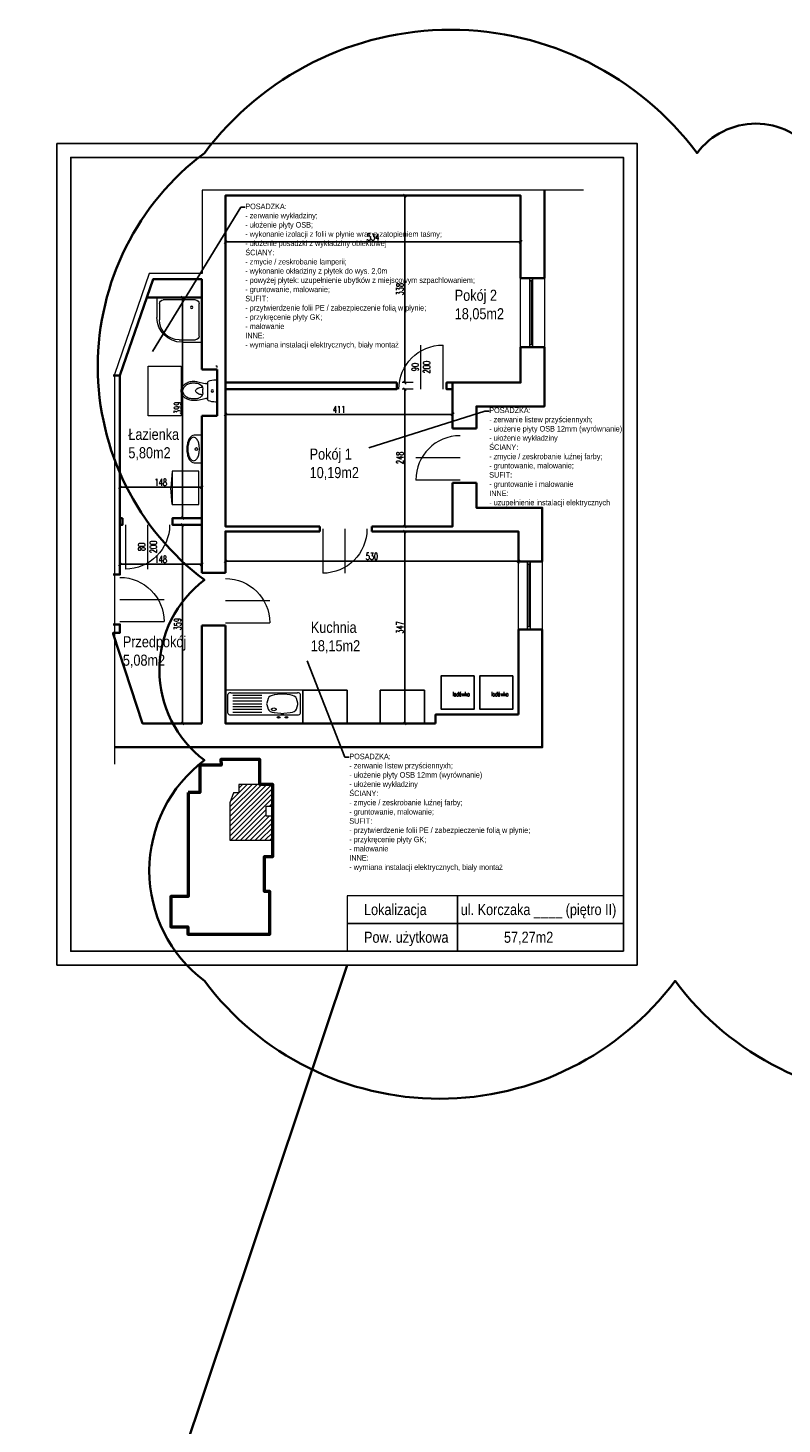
# Model space of a CAD drawing. Extents: x 33706 to 249013, y -74890 to 17912.
# Tile 6 of 175: x 58919 to 60283, y -19683 to -17159. Entities that reach past the tile are written whole.
import ezdxf
from ezdxf import colors
from ezdxf.entities.mleader import LeaderData, LeaderLine
from ezdxf.lldxf.tags import DXFTag
from ezdxf.math import Vec2, Vec3

# ---------------------------------------------------------------- set-up
doc = ezdxf.new("R2010")
doc.units = 0
doc.header["$MEASUREMENT"] = 0
doc.layers.add('__LT_konstrukcja', color=12, linetype='Continuous')
for name, color, linetype, lineweight in [('_konstrukcja', 96, 'Continuous', 20), ('_stolarka', 1, 'Continuous', 13), ('A-ARM', 1, 'Continuous', 15), ('A-MEB', 150, 'Continuous', 15), ('RAMKA', 13, 'Continuous', 25), ('wymiar', 3, 'Continuous', 13), ('ściany', 1, 'Continuous', 30)]:
    doc.layers.add(name, color=color, linetype=linetype, lineweight=lineweight)
doc.layers.add('Budynki', color=7, linetype='Continuous', lineweight=0, true_color=0x0a0909)
doc.styles.add('Arial narrow', font='ARIALN.TTF')
doc.styles.add('SIMPLEX', font='SIMPLEX.shx', dxfattribs={"width": 0.6})
doc.styles.get("Standard").update_dxf_attribs({"font": 'ARIALN.TTF'})
tags = doc.linetypes.add('HIDDEN', pattern=[0.375, 0.25, -0.125]).pattern_tags.tags
tags[6:7] = [DXFTag(74, 4), DXFTag(75, 0), DXFTag(340, '0'), DXFTag(46, 1.0), DXFTag(50, 0.0), DXFTag(44, 0.0), DXFTag(45, 0.0)]
tags[4:5] = [DXFTag(74, 4), DXFTag(75, 0), DXFTag(340, '0'), DXFTag(46, 1.0), DXFTag(50, 0.0), DXFTag(44, 0.0), DXFTag(45, 0.0)]
doc.dimstyles.new('1-50 cm', dxfattribs={"dimscale": 0.5, "dimtxt": 25, "dimasz": 10, "dimexe": 10, "dimexo": 25, "dimgap": 5, "dimtad": 1, "dimdec": 0, "dimdsep": 46, "dimtxsty": 'SIMPLEX', "dimblk": 'OBLIQUE', "dimcen": 0, "dimadec": 1, "dimazin": 0, "dimtfac": 0.028571, "dimtdec": 1, "dimtix": 1, "dimtmove": 1, "dimatfit": 2, "dimldrblk": 'DOT', "dimfxl": 30, "dimfxlon": 1, "dimtolj": 1, "dimlwe": -1, "dimarcsym": 0})

# ---------------------------------------------------------------- blocks, each defined once
blk = doc.blocks.new('dr100_uniwersalne')
at = {"layer": '_stolarka', "color": 0, "linetype": 'ByBlock', "ltscale": 50}
blk.add_line((50, 0), (50, 100), dxfattribs=at)
blk.add_lwpolyline([(0, 0), (0, 100)], dxfattribs=at)
blk.add_arc((0, 0), 100, 0, 90, dxfattribs=at)
blk = doc.blocks.new('_OBLIQUE')
at = {"color": 0, "linetype": 'ByBlock', "lineweight": -2}
for p, q in [((-0.5, -0.5), (0.5, 0.5)), ((0, 0), (0, 0))]:
    blk.add_line(p, q, dxfattribs=at)
blk = doc.blocks.new('*D10653')
at = {"layer": 'DEFPOINTS', "color": 0, "lineweight": 35, "ltscale": 50}
for p in [(59600.7, -18069.5), (59806.3, -18069.5), (59656.3, -18416.5)]:
    blk.add_point(p, dxfattribs=at)
at = {"layer": 'wymiar', "color": 0, "ltscale": 50}
for p, q in [((59615.7, -18069.5), (59595.7, -18069.5)), ((59615.7, -18416.5), (59595.7, -18416.5))]:
    blk.add_line(p, q, dxfattribs=at)
at = {"layer": 'wymiar', "color": 0, "lineweight": -2, "ltscale": 50}
blk.add_line((59600.7, -18416.5), (59600.7, -18069.5), dxfattribs=at)
at = {"layer": 'wymiar', "color": 0, "lineweight": -2, "ltscale": 50, "xscale": 5, "yscale": 5, "zscale": 5}
for p, rotation in [((59600.7, -18069.5), 90), ((59600.7, -18416.5), 270)]:
    blk.add_blockref('_OBLIQUE', p, dxfattribs=dict(at, rotation=rotation))
at = {"layer": 'wymiar', "color": 0, "lineweight": 18, "ltscale": 50, "insert": (59591.9, -18243), "char_height": 12.5, "attachment_point": 5, "rotation": 90, "style": 'SIMPLEX'}
blk.add_mtext('\\A1;347', dxfattribs=at)
blk = doc.blocks.new('_Dot')
at = {"color": 0, "lineweight": -2}
blk.add_line((-0.5, 0), (-1, 0), dxfattribs=at)
at = {"color": 0, "const_width": 0.5}
blk.add_lwpolyline([(-0.25, 0, 1), (0.25, 0, 1)], format="xyb", close=True, dxfattribs=at)
blk = doc.blocks.new('*D10652')
at = {"layer": 'DEFPOINTS', "color": 0, "lineweight": 35, "ltscale": 50}
for p in [(59600.7, -17812.5), (59687.3, -17812.5), (59687.3, -18060.5)]:
    blk.add_point(p, dxfattribs=at)
at = {"layer": 'wymiar', "color": 0, "ltscale": 50}
for p, q in [((59615.7, -17812.5), (59595.7, -17812.5)), ((59615.7, -18060.5), (59595.7, -18060.5))]:
    blk.add_line(p, q, dxfattribs=at)
at = {"layer": 'wymiar', "color": 0, "lineweight": -2, "ltscale": 50}
blk.add_line((59600.7, -18060.5), (59600.7, -17812.5), dxfattribs=at)
at = {"layer": 'wymiar', "color": 0, "lineweight": -2, "ltscale": 50, "xscale": 5, "yscale": 5, "zscale": 5}
for p, rotation in [((59600.7, -17812.5), 90), ((59600.7, -18060.5), 270)]:
    blk.add_blockref('_OBLIQUE', p, dxfattribs=dict(at, rotation=rotation))
at = {"layer": 'wymiar', "color": 0, "lineweight": 18, "ltscale": 50, "insert": (59591.9, -17936.5), "char_height": 12.5, "attachment_point": 5, "rotation": 90, "style": 'SIMPLEX'}
blk.add_mtext('\\A1;248', dxfattribs=at)
blk = doc.blocks.new('*D10651')
at = {"layer": 'DEFPOINTS', "color": 0, "lineweight": 35, "ltscale": 50}
for p in [(59600.7, -17462.5), (59810.3, -17462.5), (59810.3, -17800.5)]:
    blk.add_point(p, dxfattribs=at)
at = {"layer": 'wymiar', "color": 0, "ltscale": 50}
for p, q in [((59615.7, -17462.5), (59595.7, -17462.5)), ((59615.7, -17800.5), (59595.7, -17800.5))]:
    blk.add_line(p, q, dxfattribs=at)
at = {"layer": 'wymiar', "color": 0, "lineweight": -2, "ltscale": 50}
blk.add_line((59600.7, -17800.5), (59600.7, -17462.5), dxfattribs=at)
at = {"layer": 'wymiar', "color": 0, "lineweight": -2, "ltscale": 50, "xscale": 5, "yscale": 5, "zscale": 5}
for p, rotation in [((59600.7, -17462.5), 90), ((59600.7, -17800.5), 270)]:
    blk.add_blockref('_OBLIQUE', p, dxfattribs=dict(at, rotation=rotation))
at = {"layer": 'wymiar', "color": 0, "lineweight": 18, "ltscale": 50, "insert": (59591.9, -17631.5), "char_height": 12.5, "attachment_point": 5, "rotation": 90, "style": 'SIMPLEX'}
blk.add_mtext('\\A1;338', dxfattribs=at)
blk = doc.blocks.new('*D10650')
at = {"layer": 'DEFPOINTS', "color": 0, "lineweight": 35, "ltscale": 50}
for p in [(59276.3, -17546.3), (59276.3, -17800.5), (59810.3, -17800.5)]:
    blk.add_point(p, dxfattribs=at)
at = {"layer": 'wymiar', "color": 0, "ltscale": 50}
for p, q in [((59276.3, -17561.3), (59276.3, -17541.3)), ((59810.3, -17561.3), (59810.3, -17541.3))]:
    blk.add_line(p, q, dxfattribs=at)
at = {"layer": 'wymiar', "color": 0, "lineweight": -2, "ltscale": 50}
blk.add_line((59810.3, -17546.3), (59276.3, -17546.3), dxfattribs=at)
at = {"layer": 'wymiar', "color": 0, "lineweight": -2, "ltscale": 50, "xscale": 5, "yscale": 5, "zscale": 5, "rotation": 180}
blk.add_blockref('_OBLIQUE', (59276.3, -17546.3), dxfattribs=at)
at = {"layer": 'wymiar', "color": 0, "lineweight": -2, "ltscale": 50, "xscale": 5, "yscale": 5, "zscale": 5}
blk.add_blockref('_OBLIQUE', (59810.3, -17546.3), dxfattribs=at)
at = {"layer": 'wymiar', "color": 0, "lineweight": 18, "ltscale": 50, "insert": (59543.3, -17537.5), "char_height": 12.5, "attachment_point": 5, "style": 'SIMPLEX'}
blk.add_mtext('\\A1;534', dxfattribs=at)
blk = doc.blocks.new('*D10649')
at = {"layer": 'DEFPOINTS', "color": 0, "lineweight": 35, "ltscale": 50}
for p in [(59276.3, -17812.5), (59687.3, -17812.5), (59276.3, -17857.8)]:
    blk.add_point(p, dxfattribs=at)
at = {"layer": 'wymiar', "color": 0, "ltscale": 50}
for p, q in [((59276.3, -17842.8), (59276.3, -17862.8)), ((59687.3, -17842.8), (59687.3, -17862.8))]:
    blk.add_line(p, q, dxfattribs=at)
at = {"layer": 'wymiar', "color": 0, "lineweight": -2, "ltscale": 50}
blk.add_line((59687.3, -17857.8), (59276.3, -17857.8), dxfattribs=at)
at = {"layer": 'wymiar', "color": 0, "lineweight": -2, "ltscale": 50, "xscale": 5, "yscale": 5, "zscale": 5, "rotation": 180}
blk.add_blockref('_OBLIQUE', (59276.3, -17857.8), dxfattribs=at)
at = {"layer": 'wymiar', "color": 0, "lineweight": -2, "ltscale": 50, "xscale": 5, "yscale": 5, "zscale": 5}
blk.add_blockref('_OBLIQUE', (59687.3, -17857.8), dxfattribs=at)
at = {"layer": 'wymiar', "color": 0, "lineweight": 18, "ltscale": 50, "insert": (59481.8, -17849), "char_height": 12.5, "attachment_point": 5, "style": 'SIMPLEX'}
blk.add_mtext('\\A1;411', dxfattribs=at)
blk = doc.blocks.new('*D10648')
at = {"layer": 'DEFPOINTS', "color": 0, "lineweight": 35, "ltscale": 50}
for p in [(59276.3, -18069.5), (59806.3, -18069.5), (59276.3, -18123.1)]:
    blk.add_point(p, dxfattribs=at)
at = {"layer": 'wymiar', "color": 0, "ltscale": 50}
for p, q in [((59276.3, -18108.1), (59276.3, -18128.1)), ((59806.3, -18108.1), (59806.3, -18128.1))]:
    blk.add_line(p, q, dxfattribs=at)
at = {"layer": 'wymiar', "color": 0, "lineweight": -2, "ltscale": 50}
blk.add_line((59806.3, -18123.1), (59276.3, -18123.1), dxfattribs=at)
at = {"layer": 'wymiar', "color": 0, "lineweight": -2, "ltscale": 50, "xscale": 5, "yscale": 5, "zscale": 5, "rotation": 180}
blk.add_blockref('_OBLIQUE', (59276.3, -18123.1), dxfattribs=at)
at = {"layer": 'wymiar', "color": 0, "lineweight": -2, "ltscale": 50, "xscale": 5, "yscale": 5, "zscale": 5}
blk.add_blockref('_OBLIQUE', (59806.3, -18123.1), dxfattribs=at)
at = {"layer": 'wymiar', "color": 0, "lineweight": 18, "ltscale": 50, "insert": (59541.3, -18114.4), "char_height": 12.5, "attachment_point": 5, "style": 'SIMPLEX'}
blk.add_mtext('\\A1;530', dxfattribs=at)
blk = doc.blocks.new('*D10647')
at = {"layer": 'DEFPOINTS', "color": 0, "lineweight": 35, "ltscale": 50}
for p in [(59198.6, -18057.5), (59233.3, -18057.5), (59233.3, -18416.5)]:
    blk.add_point(p, dxfattribs=at)
at = {"layer": 'wymiar', "color": 0, "ltscale": 50}
for p, q in [((59213.6, -18057.5), (59193.6, -18057.5)), ((59213.6, -18416.5), (59193.6, -18416.5))]:
    blk.add_line(p, q, dxfattribs=at)
at = {"layer": 'wymiar', "color": 0, "lineweight": -2, "ltscale": 50}
blk.add_line((59198.6, -18416.5), (59198.6, -18057.5), dxfattribs=at)
at = {"layer": 'wymiar', "color": 0, "lineweight": -2, "ltscale": 50, "xscale": 5, "yscale": 5, "zscale": 5}
for p, rotation in [((59198.6, -18057.5), 90), ((59198.6, -18416.5), 270)]:
    blk.add_blockref('_OBLIQUE', p, dxfattribs=dict(at, rotation=rotation))
at = {"layer": 'wymiar', "color": 0, "lineweight": 18, "ltscale": 50, "insert": (59189.8, -18237), "char_height": 12.5, "attachment_point": 5, "rotation": 90, "style": 'SIMPLEX'}
blk.add_mtext('\\A1;359', dxfattribs=at)
blk = doc.blocks.new('*D10646')
at = {"layer": 'DEFPOINTS', "color": 0, "lineweight": 35, "ltscale": 50}
for p in [(59085.3, -18057.5), (59233.3, -18057.5), (59085.3, -18128.9)]:
    blk.add_point(p, dxfattribs=at)
at = {"layer": 'wymiar', "color": 0, "ltscale": 50}
for p, q in [((59085.3, -18113.9), (59085.3, -18133.9)), ((59233.3, -18113.9), (59233.3, -18133.9))]:
    blk.add_line(p, q, dxfattribs=at)
at = {"layer": 'wymiar', "color": 0, "lineweight": -2, "ltscale": 50}
blk.add_line((59233.3, -18128.9), (59085.3, -18128.9), dxfattribs=at)
at = {"layer": 'wymiar', "color": 0, "lineweight": -2, "ltscale": 50, "xscale": 5, "yscale": 5, "zscale": 5, "rotation": 180}
blk.add_blockref('_OBLIQUE', (59085.3, -18128.9), dxfattribs=at)
at = {"layer": 'wymiar', "color": 0, "lineweight": -2, "ltscale": 50, "xscale": 5, "yscale": 5, "zscale": 5}
blk.add_blockref('_OBLIQUE', (59233.3, -18128.9), dxfattribs=at)
at = {"layer": 'wymiar', "color": 0, "lineweight": 18, "ltscale": 50, "insert": (59159.3, -18120.1), "char_height": 12.5, "attachment_point": 5, "style": 'SIMPLEX'}
blk.add_mtext('\\A1;148', dxfattribs=at)
blk = doc.blocks.new('*D10645')
at = {"layer": 'DEFPOINTS', "color": 0, "lineweight": 35, "ltscale": 50}
for p in [(59198.6, -17646.5), (59233.3, -17646.5), (59233.3, -18045.5)]:
    blk.add_point(p, dxfattribs=at)
at = {"layer": 'wymiar', "color": 0, "ltscale": 50}
for p, q in [((59213.6, -17646.5), (59193.6, -17646.5)), ((59213.6, -18045.5), (59193.6, -18045.5))]:
    blk.add_line(p, q, dxfattribs=at)
at = {"layer": 'wymiar', "color": 0, "lineweight": -2, "ltscale": 50}
blk.add_line((59198.6, -18045.5), (59198.6, -17646.5), dxfattribs=at)
at = {"layer": 'wymiar', "color": 0, "lineweight": -2, "ltscale": 50, "xscale": 5, "yscale": 5, "zscale": 5}
for p, rotation in [((59198.6, -17646.5), 90), ((59198.6, -18045.5), 270)]:
    blk.add_blockref('_OBLIQUE', p, dxfattribs=dict(at, rotation=rotation))
at = {"layer": 'wymiar', "color": 0, "lineweight": 18, "ltscale": 50, "insert": (59189.8, -17846), "char_height": 12.5, "attachment_point": 5, "rotation": 90, "style": 'SIMPLEX'}
blk.add_mtext('\\A1;399', dxfattribs=at)
blk = doc.blocks.new('*D10644')
at = {"layer": 'DEFPOINTS', "color": 0, "lineweight": 35, "ltscale": 50}
for p in [(59085.3, -17989.3), (59085.3, -18045.5), (59233.3, -18045.5)]:
    blk.add_point(p, dxfattribs=at)
at = {"layer": 'wymiar', "color": 0, "ltscale": 50}
for p, q in [((59085.3, -18004.3), (59085.3, -17984.3)), ((59233.3, -18004.3), (59233.3, -17984.3))]:
    blk.add_line(p, q, dxfattribs=at)
at = {"layer": 'wymiar', "color": 0, "lineweight": -2, "ltscale": 50}
blk.add_line((59233.3, -17989.3), (59085.3, -17989.3), dxfattribs=at)
at = {"layer": 'wymiar', "color": 0, "lineweight": -2, "ltscale": 50, "xscale": 5, "yscale": 5, "zscale": 5, "rotation": 180}
blk.add_blockref('_OBLIQUE', (59085.3, -17989.3), dxfattribs=at)
at = {"layer": 'wymiar', "color": 0, "lineweight": -2, "ltscale": 50, "xscale": 5, "yscale": 5, "zscale": 5}
blk.add_blockref('_OBLIQUE', (59233.3, -17989.3), dxfattribs=at)
at = {"layer": 'wymiar', "color": 0, "lineweight": 18, "ltscale": 50, "insert": (59159.3, -17980.6), "char_height": 12.5, "attachment_point": 5, "style": 'SIMPLEX'}
blk.add_mtext('\\A1;148', dxfattribs=at)
blk = doc.blocks.new('_arm_zlewozmywak 1-kom')
at = {"layer": 'A-ARM'}
for p, q in [((80, 60), (0, 60)), ((0, 60), (0, 0)), ((80, 0), (80, 60)), ((74.5, 44.5), (5.5, 44.5)), ((2.5, 41.5), (2.5, 7.5)), ((6.6, 34), (5.2, 25.8)), ((19.8, 41.7), (13, 40.5)), ((29.5, 40.5), (22.7, 41.7)), ((37.3, 25.8), (35.9, 34)), ((36.2, 32.6), (36.2, 32.6)), ((72.5, 39.5), (42.5, 39.5)), ((72.5, 34.5), (42.5, 34.5)), ((72.5, 29.5), (42.5, 29.5)), ((77.5, 41.5), (77.5, 7.5)), ((5.2, 23.2), (6.6, 15)), ((35.9, 15), (37.3, 23.2)), ((72.5, 24.5), (42.5, 24.5)), ((42.5, 19.5), (72.5, 19.5)), ((42.5, 14.5), (72.5, 14.5)), ((0, 0), (80, 0)), ((74.5, 4.5), (5.5, 4.5)), ((13, 8.5), (19.8, 7.3)), ((22.7, 7.3), (29.5, 8.5)), ((42.5, 9.5), (72.5, 9.5))]:
    blk.add_line(p, q, dxfattribs=at)
for centre, radius in [((17, 49), 1.5), ((25, 49), 1.5), ((30, 34.5), 2.5)]:
    blk.add_circle(centre, radius, dxfattribs=at)
for centre, radius, start, end in [((5.5, 41.5), 3, 90, 180), ((74.5, 41.5), 3, 0, 90), ((14.5, 32.6), 8, 100.3048, 170.5377), ((21.2, 33.9), 8, 79.6952, 100.3048), ((28, 32.6), 8, 9.4623, 79.6952), ((28.3, 31.2), 8, 9.4601, 9.4623), ((13.1, 24.5), 8, 170.5377, 189.4623), ((14.5, 16.4), 8, 189.4623, 259.6952), ((28, 16.4), 8, 280.3048, 350.5377), ((29.4, 24.5), 8, 350.5377, 9.4623), ((5.5, 7.5), 3, 180, 270), ((21.2, 15.1), 8, 259.6952, 280.3048), ((74.5, 7.5), 3, 270, 0)]:
    blk.add_arc(centre, radius, start, end, dxfattribs=at)
blk = doc.blocks.new('_arm_brodzik owal 90')
at = {"layer": 'A-ARM', "color": 0}
for p, q in [((-45, 85), (-12.5, 85)), ((-40, 90), (0, 90)), ((0, 90), (0, 0)), ((-5, 77.5), (-5, 12.5)), ((-90, 0), (-90, 40)), ((-85, 12.5), (-85, 45)), ((0, 0), (-90, 0)), ((-12.5, 5), (-77.5, 5))]:
    blk.add_line(p, q, dxfattribs=at)
blk.add_circle((-20, 20), 2.5, dxfattribs=at)
for centre, radius, start, end in [((-40, 40), 50, 90, 180), ((-45, 45), 40, 90, 180), ((-12.5, 77.5), 7.5, 0, 90), ((-77.5, 12.5), 7.5, 180, 270), ((-12.5, 12.5), 7.5, 270, 0)]:
    blk.add_arc(centre, radius, start, end, dxfattribs=at)
blk = doc.blocks.new('_arm_umywalka')
at = {"layer": 'A-ARM', "color": 0}
for p, q in [((-20, 13.5), (-20, 0)), ((-20, 0), (20, 0)), ((20, 0), (20, 13.5))]:
    blk.add_line(p, q, dxfattribs=at)
blk.add_lwpolyline([(20, 13.5, 0.138474), (18.6, 18.4, 0.107069), (14.1, 23, 0.080452), (8, 25.9, 0.068264), (0, 27, 0.068264), (-8, 25.9, 0.080452), (-14.1, 23, 0.107069), (-18.6, 18.4, 0.138474), (-20, 13.5, 0.138474)], format="xyb", dxfattribs=at)
blk.add_lwpolyline([(-17, 14.5, 0.138474), (-16.1, 11.2, 0.107069), (-12.5, 7.4, 0.080452), (-7.1, 5, 0.068264), (0, 4, 0.068264), (7.1, 5, 0.080452), (12.5, 7.4, 0.107069), (16.1, 11.2, 0.138474), (17, 14.5, 0.138474), (16.1, 17.8, 0.107069), (12.5, 21.6, 0.080452), (7.1, 24, 0.068264), (0, 25, 0.068264), (-7.1, 24, 0.080452), (-12.5, 21.6, 0.107069), (-16.1, 17.8, 0.138474)], format="xyb", close=True, dxfattribs=at)
blk.add_circle((0, 9.5), 2, dxfattribs=at)
blk = doc.blocks.new('wc')
at = {"layer": 'A-ARM', "color": 0}
for p, q in [((-16.7, 35.7), (-13.5, 21.9)), ((-13.8, 36.4), (-13.2, 33.7)), ((3.4, 26), (-3.4, 26)), ((13.8, 36.4), (13.2, 33.7)), ((16.7, 35.7), (13.5, 21.9)), ((17.1, 0), (-17.1, 0)), ((-15, 17.5), (15, 17.5))]:
    blk.add_line(p, q, dxfattribs=at)
at = {"layer": 'A-ARM', "color": 0, "linetype": 'HIDDEN', "lineweight": 13, "ltscale": 50}
blk.add_lwpolyline([(45, 65), (45, 125), (-45, 125), (-45, 65)], close=True, dxfattribs=at)
at = {"layer": 'A-ARM', "color": 0}
for points in [[(17.5, 42.5, 0.072039), (16.3, 50.8, 0.083339), (12.9, 57.8, 0.106661), (7.1, 63.1, 0.132138), (0, 65, 0.132138), (-7.1, 63.1, 0.106661), (-12.9, 57.8, 0.083339), (-16.3, 50.8, 0.072039), (-17.5, 42.5, 0.05824), (-16.7, 35.7, 0.083339)], [(14.5, 42.5, 0.072039), (13.4, 50, 0.083339), (10.5, 56, 0.106661), (5.6, 60.5, 0.132138), (0, 62, 0.132138), (-5.6, 60.5, 0.106661), (-10.5, 56, 0.083339), (-13.4, 50, 0.072039), (-14.5, 42.5, 0.05824), (-13.8, 36.4, 0.05824)], [(6.8, 26.6, 0.047502), (6.3, 31.2, 0.067446), (4.8, 35.2, 0.105232), (2.3, 38.2, 0.168531), (0, 39, 0.168531), (-2.3, 38.2, 0.105232), (-4.8, 35.2, 0.067446), (-6.3, 31.2, 0.047502), (-6.8, 26.6, 0.053598)], [(13.8, 36.4, 0.05824), (14.5, 42.5, 0.05824)], [(16.7, 35.7, 0.05824), (17.5, 42.5, 0.072039)]]:
    blk.add_lwpolyline(points, format="xyb", dxfattribs=at)
at = {"layer": 'A-ARM', "color": 0, "linetype": 'HIDDEN', "lineweight": 13, "ltscale": 50}
for points in [[(-45, 0), (-45, 2.5)], [(-42.5, 0), (-45, 0)], [(45, 0), (42.5, 0)], [(45, 0), (45, 2.5)]]:
    blk.add_lwpolyline(points, dxfattribs=at)
at = {"layer": 'A-ARM', "color": 0}
blk.add_circle((0, 8.8), 1.96, dxfattribs=at)
for centre, radius, start, end in [((-3.4, 36), 10, 193.0047, 270), ((3.4, 36), 10, 270, 346.9953), ((16.9, 2.7), 37, 159.6583, 179.4624), ((-17.1, 3), 3, 179.4624, 270), ((-15, 14.5), 3, 90, 159.6583), ((-33, 17.4), 20, 0.3283, 13.0047), ((33, 17.4), 20, 166.9953, 179.6717), ((15, 14.5), 3, 20.3417, 90), ((17.1, 3), 3, 270, 0.5376), ((-16.9, 2.7), 37, 0.5376, 20.3417)]:
    blk.add_arc(centre, radius, start, end, dxfattribs=at)
blk = doc.blocks.new('_meb_szafka nocna 50x40')
at = {"layer": 'A-MEB'}
blk.add_lwpolyline([(0, 0), (50, 0), (50, 40), (0, 40)], close=True, dxfattribs=at)
for points in [[(0, 0), (24.9, -2.2)], [(50, 0), (25.1, -2.2)]]:
    blk.add_lwpolyline(points, dxfattribs=at)
blk = doc.blocks.new('Metryka')
at = {"lineweight": 18, "ltscale": 50}
for points in [[(0, -50), (200, -50), (200, 0), (0, 0)], [(200, -50), (500, -50), (500, 0), (200, 0)], [(0, -100), (200, -100), (200, -50), (0, -50)], [(200, -100), (500, -100), (500, -50), (200, -50)]]:
    blk.add_lwpolyline(points, close=True, dxfattribs=at)
at = {"lineweight": 25, "ltscale": 50, "style": 'Arial narrow'}
for s, p in [('Lokalizacja', (30.7, -34.6)), ('Pow. użytkowa', (30.7, -84.6))]:
    blk.add_text(s, height=20, dxfattribs=at).set_placement(p)

msp = doc.modelspace()

# ---------------------------------------------------------------- hatches: boundary and pattern name
at = {"layer": 'ściany', "lineweight": 18, "ltscale": 50}
h = msp.add_hatch(dxfattribs=at)
h.set_pattern_fill('ANSI31', color=256, scale=50, angle=360, style=0)
h.set_pattern_definition([(45, (64539.3725, 41656.608), (-4.4194174, 4.4194174), [])])
h.paths.add_polyline_path([(59284.4, -18560.2), (59290.7, -18542), (59300.3, -18542), (59300.3, -18526.9), (59338.3, -18526.9), (59338.3, -18527), (59362.2, -18526.9), (59362.2, -18566), (59349.9, -18566), (59349.9, -18584.3), (59361.8, -18584.3), (59361.8, -18627.6), (59284.4, -18627.6), (59284.4, -18607.7)])

# ---------------------------------------------------------------- linework, layer by layer
at = {"layer": '__LT_konstrukcja', "lineweight": 18, "ltscale": 50}
msp.add_lwpolyline([(59284.4, -18627.6), (59361.8, -18627.6), (59361.8, -18584.3), (59349.9, -18584.3), (59349.9, -18566), (59362.2, -18566), (59362.2, -18526.9), (59300.3, -18526.9), (59300.3, -18542), (59290.7, -18542), (59290.7, -18542), (59284.4, -18560.2), (59284.4, -18607.7), (59284.4, -18627.6)], dxfattribs=at)
at = {"layer": '_konstrukcja', "lineweight": 35, "ltscale": 50}
for p, q in [((59233.3, -17646.5), (59133.9, -17646.5)), ((59085.3, -17787.5), (59073.3, -17787.5)), ((59261.3, -17776.5), (59233.3, -17776.5)), ((59261.3, -17860.5), (59233.3, -17860.5)), ((59447.3, -18069.5), (59447.3, -18060.5)), ((59541.3, -18069.5), (59541.3, -18060.5)), ((59085.3, -18147.5), (59073.3, -18147.5)), ((59276.3, -18144.5), (59233.3, -18144.5)), ((59085.3, -18237.5), (59073.3, -18237.5)), ((59085.3, -18237.5), (59073.3, -18237.5)), ((59276.3, -18239.5), (59233.3, -18239.5)), ((59085.3, -18252.5), (59073.3, -18252.5)), ((59085.3, -18252.5), (59073.3, -18252.5))]:
    msp.add_line(p, q, dxfattribs=at)
at = {"layer": '_konstrukcja', "color": 1, "lineweight": 35, "ltscale": 50}
msp.add_line((57416.9, -25060), (59496.3, -18853.3), dxfattribs=at)
at = {"layer": '_konstrukcja', "color": 1, "lineweight": 35}
msp.add_lwpolyline([(60854.5, -17385.5, 0.5), (60342.4, -17385.5, 0.5), (60129.5, -17385.5, 0.5), (59238.3, -17385.5, 0.5), (59238.3, -18157.1, 0.5), (59238.3, -18483, 0.5), (59238.3, -18882, 0.5), (60089.6, -18882, 0.5), (60947.6, -18882, 0.5), (61506.3, -18882, 0.5), (61506.3, -18316.7, 0.5), (61506.3, -17930.9, 0.5), (61506.3, -17571.7, 0.5), (61193.7, -17571.7, 0.5), (61193.7, -17225.9, 0.5), (60927.7, -17225.9, 0.5), (60927.7, -17179.3)], format="xyb", dxfattribs=at)
at = {"layer": '_konstrukcja', "linetype": 'HIDDEN', "lineweight": 18, "ltscale": 100}
msp.add_lwpolyline([(59924.3, -17452.5), (59234.1, -17452.5), (59234.1, -17603.5), (59138.1, -17603.5), (59075.3, -17785.8), (59075.3, -18298.2), (59075.3, -18490.3)], dxfattribs=at)
at = {"layer": '_konstrukcja', "lineweight": 35, "ltscale": 50}
for points in [[(59276.3, -17776.5), (59276.3, -17462.5), (59810.3, -17462.5), (59810.3, -17611.5)], [(59853.3, -17611.5), (59853.3, -17452.5)], [(59233.3, -17776.5), (59233.3, -17613.5), (59145.3, -17613.5), (59085.3, -17787.5), (59085.3, -18147.5), (59073.3, -18147.5)], [(59853.3, -17611.5), (59810.3, -17611.5)], [(59810.3, -17611.5), (59853.3, -17611.5)], [(59810.3, -17736.5), (59810.3, -17800.5), (59687.3, -17800.5), (59687.3, -17883.5)], [(59730.3, -17883.5), (59730.3, -17843.5), (59853.3, -17843.5), (59853.3, -17736.5)], [(59810.3, -17736.5), (59853.3, -17736.5)], [(59810.3, -17736.5), (59853.3, -17736.5)], [(59261.3, -17776.5), (59261.3, -17860.5)], [(59276.3, -17860.5), (59276.3, -17776.5)], [(59233.3, -18144.5), (59233.3, -17860.5)], [(59447.3, -18060.5), (59276.3, -18060.5), (59276.3, -17860.5)], [(59687.3, -17883.5), (59730.3, -17883.5)], [(59687.3, -17981.5), (59687.3, -18060.5), (59541.3, -18060.5)], [(59687.3, -17981.5), (59730.3, -17981.5)], [(59849.3, -18123.5), (59849.3, -18026.5), (59730.3, -18026.5), (59730.3, -17981.5)], [(59447.3, -18069.5), (59276.3, -18069.5), (59276.3, -18144.5)], [(59806.3, -18123.5), (59806.3, -18069.5), (59541.3, -18069.5)], [(59806.3, -18123.5), (59849.3, -18123.5)], [(59806.3, -18123.5), (59849.3, -18123.5)], [(59233.3, -18416.5), (59126.3, -18416.5), (59073.3, -18254.7), (59073.3, -18252.5), (59085.3, -18252.5), (59085.3, -18237.5), (59073.3, -18237.5)], [(59233.3, -18416.5), (59233.3, -18239.5)], [(59276.3, -18239.5), (59276.3, -18416.5), (59656.3, -18416.5)], [(59075.3, -18459.5), (59849.3, -18459.5), (59849.3, -18246.5)], [(59806.3, -18246.5), (59849.3, -18246.5)], [(59806.3, -18400.5), (59806.3, -18246.5)], [(59849.3, -18246.5), (59806.3, -18246.5)], [(59656.3, -18416.5), (59656.3, -18400.5), (59806.3, -18400.5)]]:
    msp.add_lwpolyline(points, dxfattribs=at)
at = {"layer": '_konstrukcja', "lineweight": 18, "ltscale": 50}
for points in [[(59853.3, -17736.5), (59810.3, -17736.5), (59810.3, -17611.5), (59853.3, -17611.5)], [(59849.3, -18246.5), (59806.3, -18246.5), (59806.3, -18123.5), (59849.3, -18123.5)]]:
    msp.add_lwpolyline(points, close=True, dxfattribs=at)
at = {"layer": '_konstrukcja', "lineweight": 35, "ltscale": 50}
for points in [[(59586.3, -17800.5), (59586.3, -17812.5), (59276.3, -17812.5), (59276.3, -17800.5)], [(59687.3, -17800.5), (59687.3, -17812.5), (59676.3, -17812.5), (59676.3, -17800.5)], [(59090.3, -18045.5), (59090.3, -18057.5), (59085.3, -18057.5), (59085.3, -18045.5)], [(59233.3, -18045.5), (59233.3, -18057.5), (59180.3, -18057.5), (59180.3, -18045.5)]]:
    msp.add_lwpolyline(points, close=True, dxfattribs=at)
at = {"layer": '_stolarka', "lineweight": 18}
for points in [[(59826.8, -17736.5), (59826.8, -17611.5), (59831.8, -17611.5), (59831.8, -17736.5), (59826.8, -17736.5), (59826.8, -17731.5), (59831.8, -17731.5), (59831.8, -17611.5), (59831.8, -17616.5), (59826.8, -17616.5), (59829.3, -17616.5), (59829.3, -17731.5)], [(59822.8, -18246.5), (59822.8, -18123.5), (59827.8, -18123.5), (59827.8, -18246.5), (59822.8, -18246.5), (59822.8, -18241.5), (59827.8, -18241.5), (59827.8, -18123.5), (59827.8, -18128.5), (59822.8, -18128.5), (59825.3, -18128.5), (59825.3, -18241.5)]]:
    msp.add_lwpolyline(points, dxfattribs=at)
at = {"layer": 'A-ARM', "lineweight": 25, "ltscale": 50}
for points in [[(59726.3, -18330.5), (59666.3, -18330.5), (59666.3, -18390.5), (59726.3, -18390.5)], [(59796.3, -18330.5), (59736.3, -18330.5), (59736.3, -18390.5), (59796.3, -18390.5)], [(59496.3, -18356.5), (59416.3, -18356.5), (59416.3, -18416.5), (59496.3, -18416.5)], [(59636.3, -18356.5), (59556.3, -18356.5), (59556.3, -18416.5), (59636.3, -18416.5)]]:
    msp.add_lwpolyline(points, close=True, dxfattribs=at)
at = {"layer": 'Budynki', "color": 18, "linetype": 'Continuous', "lineweight": 50, "flags": 128}
msp.add_lwpolyline([(59208.7, -18541.1), (59208.7, -18729.2), (59177.7, -18729.2), (59177.7, -18784.3), (59208.2, -18784.4), (59208.2, -18797.5), (59356.7, -18797.5), (59356.7, -18720.5), (59346.8, -18720.5), (59346.7, -18656.9), (59362.3, -18657), (59362.2, -18526.9), (59338.3, -18527), (59338.3, -18481.9), (59268.2, -18481.9), (59268.3, -18491.9), (59229.7, -18491.9), (59229.8, -18541.1), (59208.7, -18541.1)], close=True, dxfattribs=at)
at = {"layer": 'RAMKA', "lineweight": 25, "ltscale": 50}
for points in [[(60021.3, -18853.3), (60021.3, -17368.3), (58971.3, -17368.3), (58971.3, -18853.3)], [(59996.3, -18828.3), (59996.3, -17393.3), (58996.3, -17393.3), (58996.3, -18828.3)]]:
    msp.add_lwpolyline(points, close=True, dxfattribs=at)

# ---------------------------------------------------------------- block references
at = {"layer": '_stolarka', "lineweight": 35, "xscale": 0.8, "yscale": 0.8, "zscale": 0.8, "rotation": 90.0000000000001}
msp.add_blockref('dr100_uniwersalne', (59700.7, -17976.5), dxfattribs=at)
at = {"layer": 'A-ARM', "lineweight": 25, "ltscale": 50, "xscale": -0.9, "yscale": 0.9, "zscale": 0.9, "rotation": 180}
msp.add_blockref('_arm_brodzik owal 90', (59233.3, -17646.5), dxfattribs=at)
at = {"layer": 'A-ARM'}
for name, p, xscale, rotation in [('wc', (59261.3, -17815.5), -1, 89.99999999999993), ('_arm_umywalka', (59233.3, -17920.5), 1.25, 89.99999999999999), ('_arm_zlewozmywak 1-kom', (59416.3, -18356.5), 1.75, 180)]:
    msp.add_blockref(name, p, dxfattribs=dict(at, xscale=xscale, rotation=rotation))
at = {"layer": 'A-MEB', "xscale": 1.2, "yscale": 1.2, "zscale": 1.2, "rotation": 270}
msp.add_blockref('_meb_szafka nocna 50x40', (59179.9, -17960.7), dxfattribs=at)
at = {"layer": 'RAMKA', "lineweight": 25, "ltscale": 50}
msp.add_blockref('Metryka', (59496.3, -18728.3), dxfattribs=at)
at = {"layer": 'ściany', "color": 12, "lineweight": 35, "xscale": -0.8, "yscale": 0.8, "zscale": 0.8}
msp.add_blockref('dr100_uniwersalne', (59669.9, -17812.5), dxfattribs=at)
at = {"layer": 'ściany', "color": 12, "lineweight": 35, "xscale": -0.8, "yscale": 0.8, "zscale": 0.8, "rotation": 180}
msp.add_blockref('dr100_uniwersalne', (59095.3, -18057.5), dxfattribs=at)
at = {"layer": 'ściany', "color": 96, "lineweight": 35, "xscale": -0.8, "yscale": 0.8, "zscale": 0.8}
for p, rotation in [((59452.3, -18065), 180), ((59085.3, -18232.5), 269.9999999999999), ((59276.3, -18234.5), 269.9999999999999)]:
    msp.add_blockref('dr100_uniwersalne', p, dxfattribs=dict(at, rotation=rotation))

# ---------------------------------------------------------------- texts
at = {"layer": 'A-ARM', "lineweight": 25, "ltscale": 50, "style": 'SIMPLEX', "width": 0.6}
for p in [(59687.3, -18367.5), (59757.3, -18367.5)]:
    msp.add_text('lodówka', height=8, dxfattribs=at).set_placement(p)
at = {"layer": 'A-ARM', "lineweight": 25, "ltscale": 50, "char_height": 20, "width": 184.332, "attachment_point": 1, "style": 'Arial narrow'}
for s, insert in [('Pokój 2\\P18,05m2', (59691.1, -17632.6)), ('Łazienka\\P5,80m2', (59100.7, -17883.9)), ('Pokój 1\\P10,19m2', (59428.6, -17919.7)), ('Kuchnia\\P18,15m2', (59430.8, -18232.8)), ('Przedpokój\\P5,08m2', (59090.7, -18258.8))]:
    msp.add_mtext(s, dxfattribs=dict(at, insert=insert))
at = {"layer": 'A-ARM', "lineweight": 25, "ltscale": 50, "char_height": 12.5, "attachment_point": 5, "rotation": 90, "style": 'SIMPLEX'}
for s, insert in [('{\\A1;90\\P200}', (59629.9, -17772.5)), ('{\\A1;80\\P200}', (59135.3, -18097.5))]:
    msp.add_mtext(s, dxfattribs=dict(at, insert=insert))
at = {"layer": 'RAMKA', "lineweight": 25, "ltscale": 50, "style": 'Arial narrow'}
for s, p in [('ul. Korczaka ____ (piętro II)', (59702, -18762.9)), ('57,27m2', (59780.2, -18812.9))]:
    msp.add_text(s, height=20, dxfattribs=at).set_placement(p)

# ---------------------------------------------------------------- dimensions: what is measured, and where the dimension line sits
at = {"layer": 'wymiar', "lineweight": 18, "ltscale": 50}
for base, p1, p2, angle, picture, middle in [((59600.7, -17462.5), (59810.3, -17800.5), (59810.3, -17462.5), 270, '*D10651', (59591.9, -17631.5)), ((59276.3, -17546.3), (59810.3, -17800.5), (59276.3, -17800.5), 180, '*D10650', (59543.3, -17537.5)), ((59198.6, -17646.5), (59233.3, -18045.5), (59233.3, -17646.5), 270, '*D10645', (59189.8, -17846)), ((59276.3, -17857.8), (59687.3, -17812.5), (59276.3, -17812.5), 180, '*D10649', (59481.8, -17849)), ((59600.7, -17812.5), (59687.3, -18060.5), (59687.3, -17812.5), 270, '*D10652', (59591.9, -17936.5)), ((59085.3, -17989.3), (59233.3, -18045.5), (59085.3, -18045.5), 180, '*D10644', (59159.3, -17980.6)), ((59085.3, -18128.9), (59233.3, -18057.5), (59085.3, -18057.5), 180, '*D10646', (59159.3, -18120.1)), ((59198.6, -18057.5), (59233.3, -18416.5), (59233.3, -18057.5), 270, '*D10647', (59189.8, -18237)), ((59600.7, -18069.5), (59656.3, -18416.5), (59806.3, -18069.5), 270, '*D10653', (59591.9, -18243)), ((59276.3, -18123.1), (59806.3, -18069.5), (59276.3, -18069.5), 180, '*D10648', (59541.3, -18114.4))]:
    dim = msp.add_linear_dim(base=base, p1=p1, p2=p2, angle=angle, dimstyle='1-50 cm', dxfattribs=at)
    dim.commit()
    dim.dimension.update_dxf_attribs({"geometry": picture, "text_midpoint": middle})

# ---------------------------------------------------------------- leaders
at = {"layer": 'A-ARM', "lineweight": 25, "ltscale": 50}
ml = msp.add_multileader_mtext('Standard', dxfattribs=at)
ml.set_content('POSADZKA:\\P- zerwanie wykładziny;\\P- ułożenie płyty OSB;\\P- wykonanie izolacji z folii w płynie wraz z zatopieniem taśmy;\\P- ułożenie posadzki z wykładziny obiektowej\\PŚCIANY:\\P- zmycie / zeskrobanie lamperii;\\P- wykonanie okładziny z płytek do wys. 2,0m\\P- powyżej płytek: uzupełnienie ubytków z miejscowym szpachlowaniem;\\P- gruntowanie, malowanie;\\P\\pq*;SUFIT:\\P\\pql;- przytwierdzenie folii PE / zabezpieczenie folią w płynie;\\P- przykręcenie płyty GK;\\P- malowanie\\P\\pq*;INNE:\\P- wymiana instalacji elektrycznych, biały montaż', color=256)
ml.set_leader_properties()
ml.build(insert=Vec2(0, 0))
ml.multileader.update_dxf_attribs({"arrow_head_size": 0.18})
ctx = ml.context
ctx.base_point, ctx.char_height, ctx.arrow_head_size, ctx.landing_gap_size, ctx.plane_origin = Vec3(59312.1, -17483.4), 10, 0.18, 0.09, Vec3(59144.7, -17353.7)
notes = []
notes.append((ctx, [(0, (1, 1, 0), (59304.1, -17483.4), (1, 0), 8, [(0, [(59144.2, -17744.5)], 0, [])])]))
ctx.mtext.insert, ctx.mtext.flow_direction = Vec3(59312.2, -17476.9), 5
ml = msp.add_multileader_mtext('Standard', dxfattribs=at)
ml.set_content('POSADZKA:\\P- zerwanie listew przyściennyxh;\\P- ułożenie płyty OSB 12mm (wyrównanie)\\P- ułożenie wykładziny\\PŚCIANY:\\P- zmycie / zeskrobanie luźnej farby;\\P\\pq*;- gruntowanie, malowanie;\\PSUFIT:\\P\\pql;- gruntowanie i malowanie\\P\\pq*;INNE:\\P- uzupełnienie instalacji elektrycznych', color=256)
ml.set_leader_properties()
ml.build(insert=Vec2(0, 0))
ml.multileader.update_dxf_attribs({"arrow_head_size": 0.18})
ctx = ml.context
ctx.base_point, ctx.char_height, ctx.arrow_head_size, ctx.landing_gap_size, ctx.plane_origin = Vec3(59753.4, -17852), 10, 0.18, 0.09, Vec3(59732.3, -17828.3)
notes.append((ctx, [(0, (1, 1, 0), (59745.4, -17852), (1, 0), 8, [(0, [(59535.8, -17918.6)], 0, [])])]))
ctx.mtext.insert, ctx.mtext.flow_direction = Vec3(59753.5, -17845.5), 5
ml = msp.add_multileader_mtext('Standard', dxfattribs=at)
ml.set_content('POSADZKA:\\P- zerwanie listew przyściennyxh;\\P- ułożenie płyty OSB 12mm (wyrównanie)\\P- ułożenie wykładziny\\PŚCIANY:\\P- zmycie / zeskrobanie luźnej farby;\\P\\pq*;- gruntowanie, malowanie;\\PSUFIT:\\P\\pql;- przytwierdzenie folii PE / zabezpieczenie folią w płynie;\\P- przykręcenie płyty GK;\\P- malowanie\\P\\pq*;{INNE:\\P- wymiana instalacji elektrycznych, biały montaż}', color=256)
ml.set_leader_properties()
ml.build(insert=Vec2(0, 0))
ml.multileader.update_dxf_attribs({"arrow_head_size": 0.18})
ctx = ml.context
ctx.base_point, ctx.char_height, ctx.arrow_head_size, ctx.landing_gap_size, ctx.plane_origin = Vec3(59500.3, -18477.6), 10, 0.18, 0.09, Vec3(59479.7, -18446.7)
notes.append((ctx, [(0, (1, 1, 0), (59492.3, -18477.6), (1, 0), 8, [(0, [(59423.9, -18303.4)], 0, [])])]))
ctx.mtext.insert, ctx.mtext.flow_direction = Vec3(59500.4, -18471.1), 5
for ctx, leaders in notes:
    for number, flags, end, landing, length, lines in leaders:
        leader = LeaderData()
        leader.index, (leader.has_last_leader_line, leader.has_dogleg_vector, leader.attachment_direction) = number, flags
        leader.last_leader_point, leader.dogleg_vector, leader.dogleg_length = Vec3(end), Vec3(landing), length
        for number, points, colour, breaks in lines:
            line = LeaderLine()
            line.index, line.vertices, line.color, line.breaks = number, Vec3.list(points), colors.encode_raw_color(colour), breaks
            leader.lines.append(line)
        ctx.leaders.append(leader)

doc.saveas('drawing.dxf')
